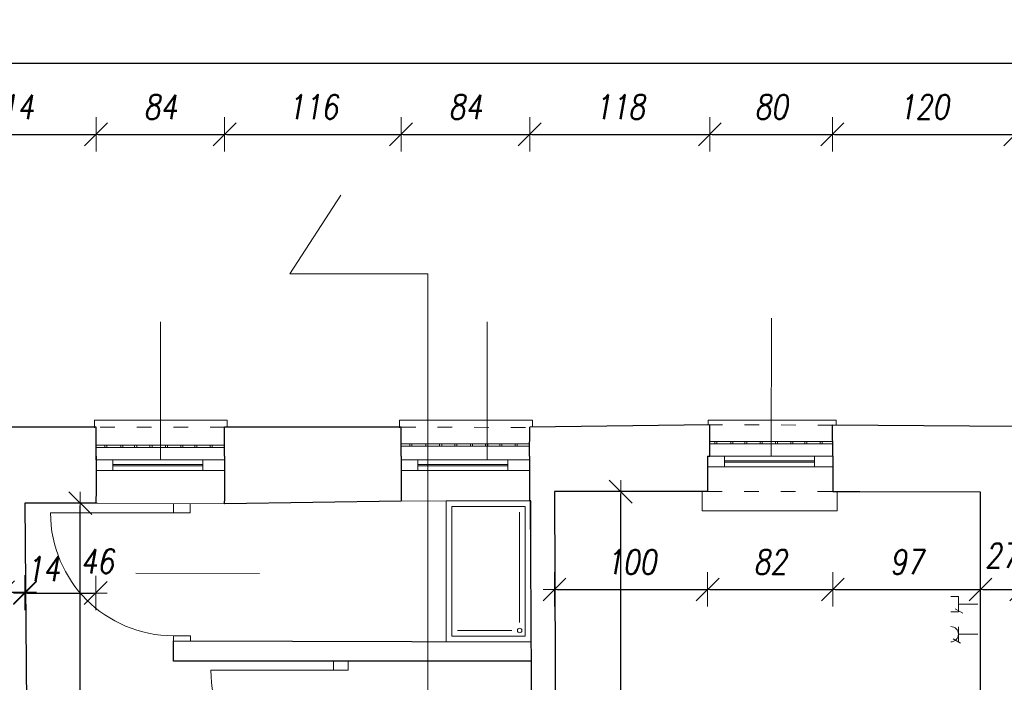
# Model space of a CAD drawing. Header units: millimetres. Extents: x -60479 to 14193, y -32440 to 949.
# Tile 58 of 68: x -14197 to -7746, y -3394 to 949. Entities that reach past the tile are written whole.
import ezdxf

# ---------------------------------------------------------------- set-up
doc = ezdxf.new("R2010")
doc.units = ezdxf.units.MM
doc.header["$LTSCALE"] = 8
doc.linetypes.add('ACAD_ISO03W100', pattern=[30, 12, -18])
doc.layers.get('Defpoints').update_dxf_attribs({"lineweight": 0})
for name, color, linetype, lineweight in [('A_DIMEN', 7, 'Continuous', 0), ('BAM_OPISY POWIERZCHNI', 40, 'Continuous', 0), ('BAM_WYPOSAŻENIE SANITARNE', 120, 'Continuous', 0), ('instalacje', 6, 'Continuous', 0), ('parter_dzwi i okna', 3, 'Continuous', 0), ('parter_kraty', 8, 'Continuous', 0), ('parter_parapet', 6, 'Continuous', 0), ('parter_podciąg', 2, 'ACAD_ISO03W100', 0), ('parter_rzut', 7, 'Continuous', 30), ('przekroje', 3, 'Continuous', 0), ('RZUT_wymiarowanie', 2, 'Continuous', 0), ('wymiarowanie', 4, 'Continuous', 0)]:
    doc.layers.add(name, color=color, linetype=linetype, lineweight=lineweight)
doc.styles.add('ROMANS1', font='romans.shx', dxfattribs={"width": 0.8, "oblique": 10})
doc.dimstyles.new('NARCH100', dxfattribs={"dimscale": 100, "dimtxt": 1.6, "dimasz": 0.15, "dimexe": 0, "dimexo": 0, "dimgap": 1, "dimtad": 1, "dimdec": 0, "dimlfac": 0.1, "dimrnd": 1, "dimdsep": 46, "dimtxsty": 'ROMANS1', "dimblk": 'wym', "dimcen": -1.5, "dimse1": 1, "dimse2": 1, "dimclrd": 4, "dimclre": 4, "dimclrt": 3, "dimadec": 0, "dimazin": 0, "dimtfac": 0.04, "dimtdec": 0, "dimtmove": 2, "dimatfit": 3, "dimldrblk": 'wym', "dimfxl": 0, "dimtolj": 1, "dimarcsym": 0})

# ---------------------------------------------------------------- blocks, each defined once
blk = doc.blocks.new('A$C41692E99')
for points in [[(145.46, 61.66), (102.76, 0), (0, 71.17), (42.7, 132.83)], [(138.51, 60.39), (101.5, 6.96), (6.96, 72.43), (43.96, 125.87)]]:
    blk.add_lwpolyline(points, close=True)
for points in [[(17.9, 79.45), (45.23, 118.91)], [(100.24, 13.91), (19.67, 69.71)]]:
    blk.add_lwpolyline(points)
blk.add_circle((13.91, 73.7), 2)
blk = doc.blocks.new('wym')
at = {"layer": 'A_DIMEN', "color": 4, "ltscale": 100}
for p, q in [((-5, -5), (5, 5)), ((0, -7.5), (0, 7.5)), ((-5, 0), (5, 0))]:
    blk.add_line(p, q, dxfattribs=at)
blk = doc.blocks.new('*D100')
at = {"layer": 'Defpoints', "color": 0, "transparency": 16777216}
for p in [(-13696.7, 197.8), (-14840.8, -1722.1), (-13696.7, -1722.1)]:
    blk.add_point(p, dxfattribs=at)
at = {"layer": 'RZUT_wymiarowanie', "color": 4, "lineweight": -2, "transparency": 16777216}
blk.add_line((-14825.8, 197.8), (-13711.7, 197.8), dxfattribs=at)
at = {"layer": 'RZUT_wymiarowanie', "color": 4, "lineweight": -2, "transparency": 16777216, "xscale": 15, "yscale": 15, "zscale": 15, "rotation": 179.9999999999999}
blk.add_blockref('wym', (-14840.8, 197.8), dxfattribs=at)
at = {"layer": 'RZUT_wymiarowanie', "color": 4, "lineweight": -2, "transparency": 16777216, "xscale": 15, "yscale": 15, "zscale": 15}
blk.add_blockref('wym', (-13696.7, 197.8), dxfattribs=at)
at = {"layer": 'RZUT_wymiarowanie', "color": 3, "transparency": 16777216, "insert": (-14268.8, 377.8), "char_height": 160, "attachment_point": 5, "style": 'ROMANS1'}
blk.add_mtext('\\A1;114', dxfattribs=at)
blk = doc.blocks.new('*D101')
at = {"layer": 'Defpoints', "color": 0, "transparency": 16777216}
for p in [(-12854, 197.8), (-13696.7, -1722.1), (-12854, -1722.1)]:
    blk.add_point(p, dxfattribs=at)
at = {"layer": 'RZUT_wymiarowanie', "color": 4, "lineweight": -2, "transparency": 16777216}
blk.add_line((-13681.7, 197.8), (-12869, 197.8), dxfattribs=at)
at = {"layer": 'RZUT_wymiarowanie', "color": 4, "lineweight": -2, "transparency": 16777216, "xscale": 15, "yscale": 15, "zscale": 15, "rotation": 179.9999999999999}
blk.add_blockref('wym', (-13696.7, 197.8), dxfattribs=at)
at = {"layer": 'RZUT_wymiarowanie', "color": 4, "lineweight": -2, "transparency": 16777216, "xscale": 15, "yscale": 15, "zscale": 15}
blk.add_blockref('wym', (-12854, 197.8), dxfattribs=at)
at = {"layer": 'RZUT_wymiarowanie', "color": 3, "transparency": 16777216, "insert": (-13275.3, 377.8), "char_height": 160, "attachment_point": 5, "style": 'ROMANS1'}
blk.add_mtext('\\A1;84', dxfattribs=at)
blk = doc.blocks.new('*D102')
at = {"layer": 'Defpoints', "color": 0, "transparency": 16777216}
for p in [(-11698.5, 197.8), (-12854, -1722.1), (-11698.5, -1722.1)]:
    blk.add_point(p, dxfattribs=at)
at = {"layer": 'RZUT_wymiarowanie', "color": 4, "lineweight": -2, "transparency": 16777216}
blk.add_line((-12839, 197.8), (-11713.5, 197.8), dxfattribs=at)
at = {"layer": 'RZUT_wymiarowanie', "color": 4, "lineweight": -2, "transparency": 16777216, "xscale": 15, "yscale": 15, "zscale": 15, "rotation": 179.9999999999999}
blk.add_blockref('wym', (-12854, 197.8), dxfattribs=at)
at = {"layer": 'RZUT_wymiarowanie', "color": 4, "lineweight": -2, "transparency": 16777216, "xscale": 15, "yscale": 15, "zscale": 15}
blk.add_blockref('wym', (-11698.5, 197.8), dxfattribs=at)
at = {"layer": 'RZUT_wymiarowanie', "color": 3, "transparency": 16777216, "insert": (-12276.2, 377.8), "char_height": 160, "attachment_point": 5, "style": 'ROMANS1'}
blk.add_mtext('\\A1;116', dxfattribs=at)
blk = doc.blocks.new('*D103')
at = {"layer": 'Defpoints', "color": 0, "transparency": 16777216}
for p in [(-10855.7, 197.8), (-11698.5, -1722.1), (-10855.7, -1722.1)]:
    blk.add_point(p, dxfattribs=at)
at = {"layer": 'RZUT_wymiarowanie', "color": 4, "lineweight": -2, "transparency": 16777216}
blk.add_line((-11683.5, 197.8), (-10870.7, 197.8), dxfattribs=at)
at = {"layer": 'RZUT_wymiarowanie', "color": 4, "lineweight": -2, "transparency": 16777216, "xscale": 15, "yscale": 15, "zscale": 15, "rotation": 179.9999999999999}
blk.add_blockref('wym', (-11698.5, 197.8), dxfattribs=at)
at = {"layer": 'RZUT_wymiarowanie', "color": 4, "lineweight": -2, "transparency": 16777216, "xscale": 15, "yscale": 15, "zscale": 15}
blk.add_blockref('wym', (-10855.7, 197.8), dxfattribs=at)
at = {"layer": 'RZUT_wymiarowanie', "color": 3, "transparency": 16777216, "insert": (-11277.1, 377.8), "char_height": 160, "attachment_point": 5, "style": 'ROMANS1'}
blk.add_mtext('\\A1;84', dxfattribs=at)
blk = doc.blocks.new('*D104')
at = {"layer": 'Defpoints', "color": 0, "transparency": 16777216}
for p in [(-9675.4, 197.8), (-10855.7, -1722.1), (-9675.4, -1705.3)]:
    blk.add_point(p, dxfattribs=at)
at = {"layer": 'RZUT_wymiarowanie', "color": 4, "lineweight": -2, "transparency": 16777216}
blk.add_line((-10840.7, 197.8), (-9690.4, 197.8), dxfattribs=at)
at = {"layer": 'RZUT_wymiarowanie', "color": 4, "lineweight": -2, "transparency": 16777216, "xscale": 15, "yscale": 15, "zscale": 15, "rotation": 179.9999999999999}
blk.add_blockref('wym', (-10855.7, 197.8), dxfattribs=at)
at = {"layer": 'RZUT_wymiarowanie', "color": 4, "lineweight": -2, "transparency": 16777216, "xscale": 15, "yscale": 15, "zscale": 15}
blk.add_blockref('wym', (-9675.4, 197.8), dxfattribs=at)
at = {"layer": 'RZUT_wymiarowanie', "color": 3, "transparency": 16777216, "insert": (-10265.5, 377.8), "char_height": 160, "attachment_point": 5, "style": 'ROMANS1'}
blk.add_mtext('\\A1;118', dxfattribs=at)
blk = doc.blocks.new('*D105')
at = {"layer": 'Defpoints', "color": 0, "transparency": 16777216}
for p in [(-8872.6, 197.8), (-9675.4, -1705.3), (-8872.6, -1708.2)]:
    blk.add_point(p, dxfattribs=at)
at = {"layer": 'RZUT_wymiarowanie', "color": 4, "lineweight": -2, "transparency": 16777216}
blk.add_line((-9660.4, 197.8), (-8887.6, 197.8), dxfattribs=at)
at = {"layer": 'RZUT_wymiarowanie', "color": 4, "lineweight": -2, "transparency": 16777216, "xscale": 15, "yscale": 15, "zscale": 15, "rotation": 179.9999999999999}
blk.add_blockref('wym', (-9675.4, 197.8), dxfattribs=at)
at = {"layer": 'RZUT_wymiarowanie', "color": 4, "lineweight": -2, "transparency": 16777216, "xscale": 15, "yscale": 15, "zscale": 15}
blk.add_blockref('wym', (-8872.6, 197.8), dxfattribs=at)
at = {"layer": 'RZUT_wymiarowanie', "color": 3, "transparency": 16777216, "insert": (-9274, 377.8), "char_height": 160, "attachment_point": 5, "style": 'ROMANS1'}
blk.add_mtext('\\A1;80', dxfattribs=at)
blk = doc.blocks.new('*D106')
at = {"layer": 'Defpoints', "color": 0, "transparency": 16777216}
for p in [(-7674.5, 197.8), (-8872.6, -1708.2), (-7674.5, -1717.5)]:
    blk.add_point(p, dxfattribs=at)
at = {"layer": 'RZUT_wymiarowanie', "color": 4, "lineweight": -2, "transparency": 16777216}
blk.add_line((-8857.6, 197.8), (-7689.5, 197.8), dxfattribs=at)
at = {"layer": 'RZUT_wymiarowanie', "color": 4, "lineweight": -2, "transparency": 16777216, "xscale": 15, "yscale": 15, "zscale": 15, "rotation": 179.9999999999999}
blk.add_blockref('wym', (-8872.6, 197.8), dxfattribs=at)
at = {"layer": 'RZUT_wymiarowanie', "color": 4, "lineweight": -2, "transparency": 16777216, "xscale": 15, "yscale": 15, "zscale": 15}
blk.add_blockref('wym', (-7674.5, 197.8), dxfattribs=at)
at = {"layer": 'RZUT_wymiarowanie', "color": 3, "transparency": 16777216, "insert": (-8273.5, 377.8), "char_height": 160, "attachment_point": 5, "style": 'ROMANS1'}
blk.add_mtext('\\A1;120', dxfattribs=at)
blk = doc.blocks.new('*D107')
at = {"layer": 'Defpoints', "color": 0, "transparency": 16777216}
for p in [(-6883, 197.8), (-7674.5, -1717.5), (-6883, -1713.9)]:
    blk.add_point(p, dxfattribs=at)
at = {"layer": 'RZUT_wymiarowanie', "color": 4, "lineweight": -2, "transparency": 16777216}
blk.add_line((-7659.5, 197.8), (-6898, 197.8), dxfattribs=at)
at = {"layer": 'RZUT_wymiarowanie', "color": 4, "lineweight": -2, "transparency": 16777216, "xscale": 15, "yscale": 15, "zscale": 15, "rotation": 179.9999999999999}
blk.add_blockref('wym', (-7674.5, 197.8), dxfattribs=at)
at = {"layer": 'RZUT_wymiarowanie', "color": 4, "lineweight": -2, "transparency": 16777216, "xscale": 15, "yscale": 15, "zscale": 15}
blk.add_blockref('wym', (-6883, 197.8), dxfattribs=at)
at = {"layer": 'RZUT_wymiarowanie', "color": 3, "transparency": 16777216, "insert": (-7278.7, 377.8), "char_height": 160, "attachment_point": 5, "style": 'ROMANS1'}
blk.add_mtext('\\A1;79', dxfattribs=at)
blk = doc.blocks.new('*D119')
at = {"layer": 'Defpoints', "color": 0, "transparency": 16777216}
for p in [(-1456.7, 664.3), (-56027, -1738.3), (-1456.7, -1693.8)]:
    blk.add_point(p, dxfattribs=at)
at = {"layer": 'RZUT_wymiarowanie', "color": 4, "lineweight": -2, "transparency": 16777216}
blk.add_line((-56012, 664.3), (-1471.7, 664.3), dxfattribs=at)
at = {"layer": 'RZUT_wymiarowanie', "color": 4, "lineweight": -2, "transparency": 16777216, "xscale": 15, "yscale": 15, "zscale": 15, "rotation": 179.9999999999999}
blk.add_blockref('wym', (-56027, 664.3), dxfattribs=at)
at = {"layer": 'RZUT_wymiarowanie', "color": 4, "lineweight": -2, "transparency": 16777216, "xscale": 15, "yscale": 15, "zscale": 15}
blk.add_blockref('wym', (-1456.7, 664.3), dxfattribs=at)
at = {"layer": 'RZUT_wymiarowanie', "color": 3, "transparency": 16777216, "insert": (-28741.9, 844.3), "char_height": 160, "attachment_point": 5, "style": 'ROMANS1'}
blk.add_mtext('\\A1;5457', dxfattribs=at)
blk = doc.blocks.new('*D346')
at = {"layer": 'Defpoints', "color": 0, "transparency": 16777216}
for p in [(-14306.6, -2180.6), (-14162.1, -2219.9), (-14162.1, -2803.5)]:
    blk.add_point(p, dxfattribs=at)
at = {"layer": 'instalacje', "color": 4, "lineweight": -2, "transparency": 16777216}
for p, q in [((-14321.6, -2803.5), (-14336.6, -2803.5)), ((-14306.6, -2803.5), (-14162.1, -2803.5)), ((-14147.1, -2803.5), (-14132.1, -2803.5))]:
    blk.add_line(p, q, dxfattribs=at)
at = {"layer": 'instalacje', "color": 4, "lineweight": -2, "transparency": 16777216, "xscale": 15, "yscale": 15, "zscale": 15}
for p, rotation in [((-14306.6, -2803.5), 359.9999999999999), ((-14162.1, -2803.5), 179.9999999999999)]:
    blk.add_blockref('wym', p, dxfattribs=dict(at, rotation=rotation))
at = {"layer": 'instalacje', "color": 3, "transparency": 16777216, "insert": (-14044.5, -2649.8), "char_height": 160, "attachment_point": 5, "style": 'ROMANS1'}
blk.add_mtext('\\A1;14', dxfattribs=at)
blk = doc.blocks.new('*D268')
at = {"layer": 'Defpoints', "color": 0, "transparency": 16777216}
for p in [(-14162.1, -2219.9), (-13698.8, -2229.4), (-13698.8, -2808.7)]:
    blk.add_point(p, dxfattribs=at)
at = {"layer": 'instalacje', "color": 4, "lineweight": -2, "transparency": 16777216}
blk.add_line((-14147.1, -2808.7), (-13713.8, -2808.7), dxfattribs=at)
at = {"layer": 'instalacje', "color": 4, "lineweight": -2, "transparency": 16777216, "xscale": 15, "yscale": 15, "zscale": 15, "rotation": 179.9999999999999}
blk.add_blockref('wym', (-14162.1, -2808.7), dxfattribs=at)
at = {"layer": 'instalacje', "color": 4, "lineweight": -2, "transparency": 16777216, "xscale": 15, "yscale": 15, "zscale": 15}
blk.add_blockref('wym', (-13698.8, -2808.7), dxfattribs=at)
at = {"layer": 'instalacje', "color": 3, "transparency": 16777216, "insert": (-13689.1, -2600.5), "char_height": 160, "attachment_point": 5, "style": 'ROMANS1'}
blk.add_mtext('\\A1;46', dxfattribs=at)
blk = doc.blocks.new('*D740')
at = {"layer": 'Defpoints', "color": 0, "transparency": 16777216}
for p in [(-10692.7, -2144.1), (-9689.8, -2144.1), (-9689.8, -2785.2)]:
    blk.add_point(p, dxfattribs=at)
at = {"layer": 'instalacje', "color": 4, "lineweight": -2, "transparency": 16777216}
blk.add_line((-10677.7, -2785.2), (-9704.8, -2785.2), dxfattribs=at)
at = {"layer": 'instalacje', "color": 4, "lineweight": -2, "transparency": 16777216, "xscale": 15, "yscale": 15, "zscale": 15, "rotation": 179.9999999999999}
blk.add_blockref('wym', (-10692.7, -2785.2), dxfattribs=at)
at = {"layer": 'instalacje', "color": 4, "lineweight": -2, "transparency": 16777216, "xscale": 15, "yscale": 15, "zscale": 15}
blk.add_blockref('wym', (-9689.8, -2785.2), dxfattribs=at)
at = {"layer": 'instalacje', "color": 3, "transparency": 16777216, "insert": (-10191.2, -2605.2), "char_height": 160, "attachment_point": 5, "style": 'ROMANS1'}
blk.add_mtext('\\A1;100', dxfattribs=at)
blk = doc.blocks.new('*D741')
at = {"layer": 'Defpoints', "color": 0, "transparency": 16777216}
for p in [(-9689.8, -2144.1), (-8869.7, -2146.2), (-8869.7, -2785.2)]:
    blk.add_point(p, dxfattribs=at)
at = {"layer": 'instalacje', "color": 4, "lineweight": -2, "transparency": 16777216}
blk.add_line((-9674.8, -2785.2), (-8884.7, -2785.2), dxfattribs=at)
at = {"layer": 'instalacje', "color": 4, "lineweight": -2, "transparency": 16777216, "xscale": 15, "yscale": 15, "zscale": 15, "rotation": 179.9999999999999}
blk.add_blockref('wym', (-9689.8, -2785.2), dxfattribs=at)
at = {"layer": 'instalacje', "color": 4, "lineweight": -2, "transparency": 16777216, "xscale": 15, "yscale": 15, "zscale": 15}
blk.add_blockref('wym', (-8869.7, -2785.2), dxfattribs=at)
at = {"layer": 'instalacje', "color": 3, "transparency": 16777216, "insert": (-9279.8, -2605.2), "char_height": 160, "attachment_point": 5, "style": 'ROMANS1'}
blk.add_mtext('\\A1;82', dxfattribs=at)
blk = doc.blocks.new('*D742')
at = {"layer": 'Defpoints', "color": 0, "transparency": 16777216}
for p in [(-8869.7, -2146.2), (-7901.7, -2148.1), (-7901.7, -2785.2)]:
    blk.add_point(p, dxfattribs=at)
at = {"layer": 'instalacje', "color": 4, "lineweight": -2, "transparency": 16777216}
blk.add_line((-8854.7, -2785.2), (-7916.7, -2785.2), dxfattribs=at)
at = {"layer": 'instalacje', "color": 4, "lineweight": -2, "transparency": 16777216, "xscale": 15, "yscale": 15, "zscale": 15, "rotation": 179.9999999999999}
blk.add_blockref('wym', (-8869.7, -2785.2), dxfattribs=at)
at = {"layer": 'instalacje', "color": 4, "lineweight": -2, "transparency": 16777216, "xscale": 15, "yscale": 15, "zscale": 15}
blk.add_blockref('wym', (-7901.7, -2785.2), dxfattribs=at)
at = {"layer": 'instalacje', "color": 3, "transparency": 16777216, "insert": (-8385.7, -2605.2), "char_height": 160, "attachment_point": 5, "style": 'ROMANS1'}
blk.add_mtext('\\A1;97', dxfattribs=at)
blk = doc.blocks.new('*D743')
at = {"layer": 'Defpoints', "color": 0, "transparency": 16777216}
for p in [(-7901.7, -2148.1), (-7634.4, -2380.4), (-7634.4, -2785.2)]:
    blk.add_point(p, dxfattribs=at)
at = {"layer": 'instalacje', "color": 4, "lineweight": -2, "transparency": 16777216}
blk.add_line((-7886.7, -2785.2), (-7649.4, -2785.2), dxfattribs=at)
at = {"layer": 'instalacje', "color": 4, "lineweight": -2, "transparency": 16777216, "xscale": 15, "yscale": 15, "zscale": 15, "rotation": 179.9999999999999}
blk.add_blockref('wym', (-7901.7, -2785.2), dxfattribs=at)
at = {"layer": 'instalacje', "color": 4, "lineweight": -2, "transparency": 16777216, "xscale": 15, "yscale": 15, "zscale": 15}
blk.add_blockref('wym', (-7634.4, -2785.2), dxfattribs=at)
at = {"layer": 'instalacje', "color": 3, "transparency": 16777216, "insert": (-7763.8, -2563.4), "char_height": 160, "attachment_point": 5, "style": 'ROMANS1'}
blk.add_mtext('\\A1;27', dxfattribs=at)
blk = doc.blocks.new('*D668')
at = {"layer": 'Defpoints', "color": 0, "transparency": 16777216}
for p in [(-10692.7, -2144.1), (-10259.5, -2144.1), (-10670.8, -7810)]:
    blk.add_point(p, dxfattribs=at)
at = {"layer": 'instalacje', "color": 4, "lineweight": -2, "transparency": 16777216}
blk.add_line((-10259.5, -7795), (-10259.5, -2159.1), dxfattribs=at)
at = {"layer": 'instalacje', "color": 4, "lineweight": -2, "transparency": 16777216, "xscale": 15, "yscale": 15, "zscale": 15}
for p, rotation in [((-10259.5, -2144.1), 90), ((-10259.5, -7810), 270)]:
    blk.add_blockref('wym', p, dxfattribs=dict(at, rotation=rotation))
at = {"layer": 'instalacje', "color": 3, "transparency": 16777216, "insert": (-10439.5, -4977.1), "char_height": 160, "attachment_point": 5, "rotation": 90, "style": 'ROMANS1'}
blk.add_mtext('\\A1;567', dxfattribs=at)
blk = doc.blocks.new('*D675')
at = {"layer": 'Defpoints', "color": 0, "transparency": 16777216}
for p in [(-14162.1, -2219.9), (-13800, -2219.9), (-14136.9, -5411.8)]:
    blk.add_point(p, dxfattribs=at)
at = {"layer": 'instalacje', "color": 4, "lineweight": -2, "transparency": 16777216}
blk.add_line((-13800, -5396.8), (-13800, -2234.9), dxfattribs=at)
at = {"layer": 'instalacje', "color": 4, "lineweight": -2, "transparency": 16777216, "xscale": 15, "yscale": 15, "zscale": 15}
for p, rotation in [((-13800, -2219.9), 90), ((-13800, -5411.8), 270)]:
    blk.add_blockref('wym', p, dxfattribs=dict(at, rotation=rotation))
at = {"layer": 'instalacje', "color": 3, "transparency": 16777216, "insert": (-13980, -3815.8), "char_height": 160, "attachment_point": 5, "rotation": 90, "style": 'ROMANS1'}
blk.add_mtext('\\A1;319', dxfattribs=at)
blk = doc.blocks.new('GGGDB')
at = {"layer": 'przekroje'}
for points in [[(44025, 25066.5), (43120.8, 25066.5), (43454.9, 25583.2)], [(44025, 25066.5), (44025, -5400)]]:
    blk.add_lwpolyline(points, dxfattribs=at)

msp = doc.modelspace()

# ---------------------------------------------------------------- linework, layer by layer
at = {"layer": 'instalacje'}
for points in [[(-8096.8, -2830.3), (-8046.6, -2830.3)], [(-8046.6, -2830.3), (-8046.6, -2930.8)], [(-8046.6, -2880.6), (-7918.6, -2880.6)], [(-8096.8, -2930.8), (-8046.6, -2930.8)], [(-8068.1, -2911.2), (-8018.4, -2941.1)], [(-8046.6, -3126.3), (-8046.6, -3030.4)], [(-8046.6, -3078.4), (-7918.6, -3078.4)], [(-8082, -3108.4), (-8032.3, -3138.3)]]:
    msp.add_lwpolyline(points, dxfattribs=at)
msp.add_arc((-8096.8, -3078.4), 50.2, 270, 90, dxfattribs=at)
at = {"layer": 'parter_dzwi i okna'}
for points in [[(-9675.6, -1912.1), (-8869.7, -1912)], [(-9579.2, -1982.1), (-9579.2, -1912.1)], [(-8990.2, -1982.1), (-8990.2, -1912.1)], [(-13696.7, -1935.4), (-12854.1, -1935.3)], [(-13586.2, -2005.4), (-13586.2, -1935.4)], [(-13586.2, -1965.1), (-12997.1, -1965.1)], [(-13586.2, -1974.7), (-12997.1, -1974.7)], [(-12997.1, -2005.4), (-12997.1, -1935.4)], [(-11698.5, -1935.4), (-10855.9, -1935.3)], [(-11587.9, -2005.4), (-11587.9, -1935.4)], [(-11587.9, -1965.1), (-10998.9, -1965.1)], [(-11587.9, -1974.7), (-10998.9, -1974.7)], [(-10998.9, -2005.4), (-10998.9, -1935.4)], [(-9689.8, -1982.1), (-8869.7, -1982.1)], [(-9579.2, -1941.8), (-8990.2, -1941.8)], [(-9579.2, -1951.4), (-8990.2, -1951.4)], [(-13696.7, -2005.4), (-12854.1, -2005.4)], [(-11698.5, -2005.4), (-10855.9, -2005.4)], [(-13189.9, -2284), (-13189.3, -2222)], [(-13080, -2284), (-13079.3, -2222.4)], [(-13994.5, -2284), (-13189.9, -2284)], [(-13189.9, -2284), (-13080, -2284)], [(-13189.9, -3088.7), (-13190, -3122.1)], [(-13189.9, -3088.7), (-13078, -3088.7)], [(-13078, -3088.7), (-13078.1, -3122.3)], [(-12044.1, -3255.5), (-12044.1, -3315.1), (-12140.3, -3315.1), (-12140.3, -3255.5)], [(-12943.9, -3314.7), (-12140.3, -3315.1)]]:
    msp.add_lwpolyline(points, dxfattribs=at)
for centre, radius, end in [((-13189.9, -2284), 804.7, 270), ((-12139, -3314.7), 804.9, 267.29474)]:
    msp.add_arc(centre, radius, 180, end, dxfattribs=at)
at = {"layer": 'parter_kraty'}
for points in [[(-12854.1, -1839.3), (-13696.7, -1839.3)], [(-12854.1, -1855), (-13696.7, -1855)], [(-13639.6, -1855), (-13639.6, -1839.3)], [(-13625.9, -1855), (-13625.9, -1839.3)], [(-13534.9, -1855), (-13534.9, -1839.3)], [(-13521.2, -1855), (-13521.2, -1839.3)], [(-13443.7, -1855), (-13443.7, -1839.3)], [(-13430, -1855), (-13430, -1839.3)], [(-13343.5, -1855), (-13343.5, -1839.3)], [(-13329.8, -1855), (-13329.8, -1839.3)], [(-13242.4, -1855), (-13242.4, -1839.3)], [(-13228.7, -1855), (-13228.7, -1839.3)], [(-13142, -1855), (-13142, -1839.3)], [(-13128.3, -1855), (-13128.3, -1839.3)], [(-13049.6, -1855), (-13049.6, -1839.3)], [(-13035.9, -1855), (-13035.9, -1839.3)], [(-12949.5, -1855), (-12949.5, -1839.3)], [(-12935.8, -1855), (-12935.8, -1839.3)], [(-10855.8, -1831.1), (-11698.5, -1831.1)], [(-10855.8, -1846.7), (-11698.5, -1846.7)], [(-11641.7, -1846.7), (-11641.7, -1831.1)], [(-11628, -1846.7), (-11628, -1831.1)], [(-11537, -1846.7), (-11537, -1831.1)], [(-11523.3, -1846.7), (-11523.3, -1831.1)], [(-11445.8, -1846.7), (-11445.8, -1831.1)], [(-11432.1, -1846.7), (-11432.1, -1831.1)], [(-11345.6, -1846.7), (-11345.6, -1831.1)], [(-11331.9, -1846.7), (-11331.9, -1831.1)], [(-11244.4, -1846.7), (-11244.4, -1831.1)], [(-11230.7, -1846.7), (-11230.7, -1831.1)], [(-11144, -1846.7), (-11144, -1831.1)], [(-11130.3, -1846.7), (-11130.3, -1831.1)], [(-11051.6, -1846.7), (-11051.6, -1831.1)], [(-11037.9, -1846.7), (-11037.9, -1831.1)], [(-10951.6, -1846.7), (-10951.6, -1831.1)], [(-10937.8, -1846.7), (-10937.8, -1831.1)], [(-8871.1, -1815.4), (-9675.5, -1815.4)], [(-8870.9, -1831.1), (-9675.5, -1831.1)], [(-9642.7, -1831.1), (-9642.7, -1815.4)], [(-9629, -1831.1), (-9629, -1815.4)], [(-9538, -1831.1), (-9538, -1815.4)], [(-9524.3, -1831.1), (-9524.3, -1815.4)], [(-9446.8, -1831.1), (-9446.8, -1815.4)], [(-9433.1, -1831.1), (-9433.1, -1815.4)], [(-9346.6, -1831.1), (-9346.6, -1815.4)], [(-9332.9, -1831.1), (-9332.9, -1815.4)], [(-9245.5, -1831.1), (-9245.5, -1815.4)], [(-9231.7, -1831.1), (-9231.7, -1815.4)], [(-9145, -1831.1), (-9145, -1815.4)], [(-9131.3, -1831.1), (-9131.3, -1815.4)], [(-9052.7, -1831.1), (-9052.7, -1815.4)], [(-9038.9, -1831.1), (-9038.9, -1815.4)], [(-8952.6, -1831.1), (-8952.6, -1815.4)], [(-8938.9, -1831.1), (-8938.9, -1815.4)]]:
    msp.add_lwpolyline(points, dxfattribs=at)
at = {"layer": 'parter_parapet'}
for points in [[(-13707.2, -1726.1), (-13707.2, -1674.7), (-12836.8, -1674.7), (-12836.8, -1722.5)], [(-11707.6, -1726.1), (-11707.6, -1674.7), (-10837.2, -1674.7), (-10837.2, -1722.5)], [(-9686.4, -1705.4), (-9686.4, -1674.7), (-8848.3, -1674.7), (-8848.3, -1708.4)], [(-9724.6, -2144.1), (-9724.6, -2270.7), (-8840.4, -2270.7), (-8840.8, -2146.2)], [(-12856.3, -2223.3), (-13698.6, -2219.9)], [(-11698.5, -2205.6), (-10855.8, -2201.1)]]:
    msp.add_lwpolyline(points, dxfattribs=at)
at = {"layer": 'parter_podciąg'}
for points in [[(-12854, -1722.1), (-13696.7, -1722.1)], [(-11698.5, -1722.1), (-10855.7, -1722.8)], [(-8872.6, -1708.2), (-9675.4, -1705.3)], [(-9689.8, -2144.1), (-8869.7, -2144.1)]]:
    msp.add_lwpolyline(points, dxfattribs=at)
at = {"layer": 'parter_rzut'}
for p, q in [((-12854.1, -1912), (-12854, -1722.1)), ((-10855.9, -1912), (-10855.7, -1722.1)), ((-7674.5, -1717.5), (-8872.6, -1708.2)), ((-8869.7, -1912), (-8872.6, -1708.2)), ((-13696.7, -1912.1), (-13696.7, -2129.2)), ((-11698.5, -1912.1), (-11698.5, -2129.2)), ((-9689.8, -1912.1), (-9689.8, -2144.1)), ((-13696.7, -2129.2), (-13698.6, -2219.9)), ((-11698.5, -2129.2), (-11698.5, -2205.6)), ((-8692.7, -2146.2), (-8869.7, -2146.2)), ((-13698.6, -2219.9), (-14162.1, -2219.9)), ((-14162.1, -2219.9), (-14136.9, -5411.8)), ((-11698.5, -2205.6), (-12854.1, -2223.3)), ((-12854.1, -2223.3), (-12854.1, -2206))]:
    msp.add_line(p, q, dxfattribs=at)
for points in [[(-13696.7, -1722.1), (-14840.8, -1722.1)], [(-13696.7, -1935.4), (-13696.7, -1722.1)], [(-13274.9, -1722.1), (-13275.3, -1722.1)], [(-11698.5, -1722.1), (-12854, -1722.1)], [(-11698.5, -1912.1), (-11698.5, -1722.1)], [(-9675.4, -1705.3), (-10855.7, -1722.1)], [(-9689.8, -1912.1), (-9675.6, -1912.1), (-9675.4, -1705.3)], [(-12854.1, -1912), (-12854.1, -2206)], [(-10855.9, -1912), (-10855.8, -2201.1)], [(-8869.7, -1912), (-8869.7, -2146.2)], [(-9689.8, -2144.1), (-10692.7, -2144.1), (-10670.8, -7810), (-9804.1, -7824.9), (-9804.1, -7883.1), (-9544.3, -7883.1), (-9544.3, -8047.9)], [(-7908.2, -4097.7), (-7901.7, -3384.8), (-7901.7, -2148.1), (-8692.7, -2146.2)], [(-12854.1, -2223.3), (-12854.1, -2223.3)], [(-10855.8, -2201.1), (-10852.4, -2201)], [(-10852.4, -2201), (-10841.9, -4144)], [(-10846.7, -3255.5), (-13189.9, -3255.5), (-13189.9, -3122.1), (-10847.4, -3127.9)]]:
    msp.add_lwpolyline(points, dxfattribs=at)
msp.add_lwpolyline([(-13080, -2226), (-13080, -2226)], close=True, dxfattribs=at)
at = {"layer": 'wymiarowanie'}
for points in [[(-13275.4, -1935.4), (-13274.9, -1030)], [(-11133.7, -1935.4), (-11133.2, -1030)], [(-9272.7, -1912), (-9272.1, -1006.6)], [(-13436.4, -2679.3), (-12625.8, -2679.8)]]:
    msp.add_lwpolyline(points, dxfattribs=at)

# ---------------------------------------------------------------- block references
at = {"layer": 'BAM_OPISY POWIERZCHNI'}
msp.add_blockref('GGGDB', (-55547.9, -25783), dxfattribs=at)
at = {"layer": 'BAM_WYPOSAŻENIE SANITARNE', "xscale": 7.393672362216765, "yscale": 7.393672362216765, "zscale": 7.393672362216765, "rotation": 124.704376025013}
msp.add_blockref('A$C41692E99', (-10414.8, -2828.3), dxfattribs=at)

# ---------------------------------------------------------------- dimensions: what is measured, and where the dimension line sits
at = {"layer": 'instalacje'}
for base, p1, p2, picture, middle in [((-10259.5, -2144.1), (-10670.8, -7810), (-10692.7, -2144.1), '*D668', (-10439.5, -4977.1)), ((-13800, -2219.9), (-14136.9, -5411.8), (-14162.1, -2219.9), '*D675', (-13980, -3815.8))]:
    dim = msp.add_linear_dim(base=base, p1=p1, p2=p2, angle=90, dimstyle='NARCH100', dxfattribs=at)
    dim.commit()
    dim.dimension.update_dxf_attribs({"geometry": picture, "text_midpoint": middle})
for base, p1, p2, picture, middle in [((-14162.1, -2803.5), (-14306.6, -2180.6), (-14162.1, -2219.9), '*D346', (-14044.5, -2649.8)), ((-7634.4, -2785.2), (-7901.7, -2148.1), (-7634.4, -2380.4), '*D743', (-7763.8, -2563.4)), ((-13698.8, -2808.7), (-14162.1, -2219.9), (-13698.8, -2229.4), '*D268', (-13689.1, -2600.5))]:
    dim = msp.add_linear_dim(base=base, p1=p1, p2=p2, dimstyle='NARCH100', dxfattribs=at)
    dim.commit()
    dim.dimension.update_dxf_attribs({"geometry": picture, "text_midpoint": middle, "dimtype": 160})
for base, p1, p2, picture, middle in [((-9689.8, -2785.2), (-10692.7, -2144.1), (-9689.8, -2144.1), '*D740', (-10191.2, -2605.2)), ((-8869.7, -2785.2), (-9689.8, -2144.1), (-8869.7, -2146.2), '*D741', (-9279.8, -2605.2)), ((-7901.7, -2785.2), (-8869.7, -2146.2), (-7901.7, -2148.1), '*D742', (-8385.7, -2605.2))]:
    dim = msp.add_linear_dim(base=base, p1=p1, p2=p2, dimstyle='NARCH100', dxfattribs=at)
    dim.commit()
    dim.dimension.update_dxf_attribs({"geometry": picture, "text_midpoint": middle})
at = {"layer": 'RZUT_wymiarowanie'}
for base, p1, p2, picture, middle in [((-1456.7, 664.3), (-56027, -1738.3), (-1456.7, -1693.8), '*D119', (-28741.9, 844.3)), ((-13696.7, 197.8), (-14840.8, -1722.1), (-13696.7, -1722.1), '*D100', (-14268.8, 377.8)), ((-12854, 197.8), (-13696.7, -1722.1), (-12854, -1722.1), '*D101', (-13275.3, 377.8)), ((-11698.5, 197.8), (-12854, -1722.1), (-11698.5, -1722.1), '*D102', (-12276.2, 377.8)), ((-10855.7, 197.8), (-11698.5, -1722.1), (-10855.7, -1722.1), '*D103', (-11277.1, 377.8)), ((-9675.4, 197.8), (-10855.7, -1722.1), (-9675.4, -1705.3), '*D104', (-10265.5, 377.8)), ((-8872.6, 197.8), (-9675.4, -1705.3), (-8872.6, -1708.2), '*D105', (-9274, 377.8)), ((-7674.5, 197.8), (-8872.6, -1708.2), (-7674.5, -1717.5), '*D106', (-8273.5, 377.8)), ((-6883, 197.8), (-7674.5, -1717.5), (-6883, -1713.9), '*D107', (-7278.7, 377.8))]:
    dim = msp.add_linear_dim(base=base, p1=p1, p2=p2, dimstyle='NARCH100', dxfattribs=at)
    dim.commit()
    dim.dimension.update_dxf_attribs({"geometry": picture, "text_midpoint": middle})

doc.saveas('drawing.dxf')
